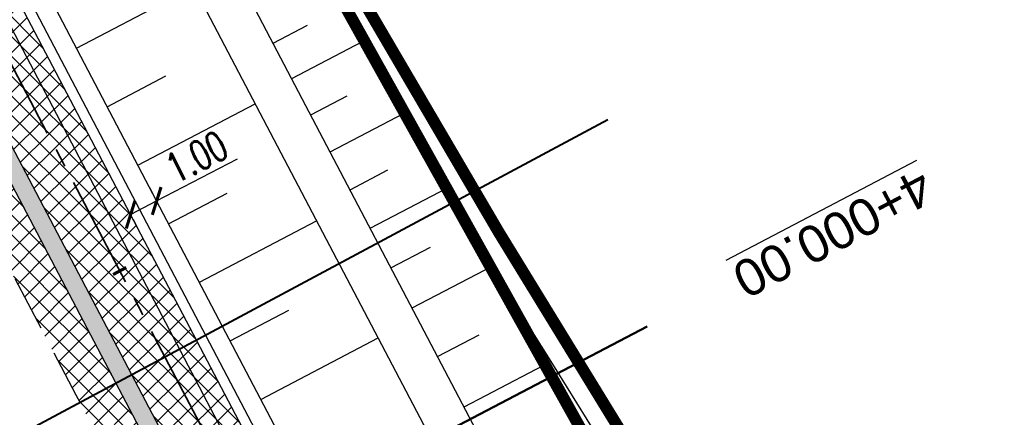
# Model space of a CAD drawing. Header units: metres. Extents: x 7529682 to 7533711, y 5721195 to 5727842.
# Tile 25 of 232: x 7531568 to 7531601, y 5724267 to 5724280. Entities that reach past the tile are written whole.
import ezdxf

# ---------------------------------------------------------------- set-up
doc = ezdxf.new("R2010")
doc.units = ezdxf.units.M
doc.header["$PDMODE"] = 1
doc.header["$PDSIZE"] = 0.3
for name, pattern in [('817-dzialki-09-05-04$0$HIDDEN', [0.375, 0.25, -0.125]), ('ACAD_ISO05W100', [33, 24, -3, 0, -3, 0, -3]), ('CENTER2', [28.575000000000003, 19.05, -3.175, 3.175, -3.175]), ('HIDDEN', [9.524999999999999, 6.35, -3.175])]:
    doc.linetypes.add(name, pattern=pattern)
for name, color, linetype in [('C-DROGI-SYTUACJA', 7, 'Continuous'), ('D-hatch-pobocza', 131, 'Continuous'), ('D-pobocza', 60, 'Continuous'), ('D-skarpa', 2, 'Continuous'), ('D-skarpa-kreskowanie', 2, 'Continuous'), ('D-wymiary', 1, 'Continuous')]:
    doc.layers.add(name, color=color, linetype=linetype)
for name, color, linetype, lineweight in [('D-bariera-uliczna-typu-B-01', 1, 'FENCELINE1', 30), ('D-krawędzie', 3, 'Continuous', 30), ('D-obrzeża', 2, 'Continuous', 30), ('D-opisy', 2, 'Continuous', 30), ('D-pas-drogowy', 7, 'ACAD_ISO05W100', 50), ('Sieci-KD-proj', 4, 'KANDESZCZ_X2', 30)]:
    doc.layers.add(name, color=color, linetype=linetype, lineweight=lineweight)
for name, color, linetype, lineweight, true_color in [('D-hatch-ciag-pieszo-rowerowy', 7, 'Continuous', 13, 0xff9f80), ('D-LR-etap-III', 7, '817-dzialki-09-05-04$0$HIDDEN', 50, 0x00008f), ('D-przekroje-pop', 7, 'Continuous', 50, 0x000099), ('D-typowe', 7, 'Continuous', 40, 0x0061c2), ('D-ścieki', 7, 'Continuous', 30, 0x0544ff)]:
    doc.layers.add(name, color=color, linetype=linetype, lineweight=lineweight, true_color=true_color)
doc.layers.add('poprzeczki', color=7, linetype='Continuous', true_color=0x0000c7)
doc.styles.add('2mm08', font='arial.ttf', dxfattribs={"width": 0.8})
doc.styles.add('DIMTEXT', font='simplex.shx', dxfattribs={"width": 0.7})
doc.styles.get("Standard").update_dxf_attribs({"font": 'arial.ttf'})
doc.linetypes.add('FENCELINE1', pattern='A,6.35,-2.54,[133,ltypeshp.shx,S=2.54,R=0,X=-2.54,Y=0],-2.54,25.4', length=36.83)
doc.linetypes.add('KANDESZCZ_X2', pattern='A,4.366477,-0.326302,["kd",DIMTEXT,S=1.28,R=0,X=0,Y=-0.405864],-2.036296,4.465198', length=11.194273)
doc.dimstyles.new('500', dxfattribs={"dimtxt": 1, "dimasz": 0.6999999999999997, "dimexe": 0.2, "dimexo": 0.5, "dimgap": 0.2, "dimtad": 1, "dimrnd": 0.005, "dimzin": 0, "dimdsep": 46, "dimtxsty": 'DIMTEXT', "dimblk": 'ARCHTICK', "dimcen": 0, "dimclrd": 256, "dimclre": 256, "dimclrt": 2, "dimadec": 5, "dimazin": 0, "dimtfac": 1, "dimtofl": 0, "dimtmove": 0, "dimatfit": 3, "dimfxl": 1, "dimtolj": 1, "dimtzin": 0, "dimlwd": -1, "dimlwe": -1, "dimarcsym": 0})
pattern_1 = [(45, (0, 0), (-0.3367596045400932, 0.3367596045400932), []), (135, (0, 0), (-0.3367596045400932, -0.3367596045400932), [])]

# ---------------------------------------------------------------- blocks, each defined once
blk = doc.blocks.new('AeccTickLine')
at = {"color": 0, "linetype": 'ByBlock', "lineweight": -2}
blk.add_line((0, 1), (-3.673819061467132e-16, -1), dxfattribs=at)
blk = doc.blocks.new('_ArchTick')
at = {"color": 0, "linetype": 'ByBlock', "const_width": 0.15}
blk.add_lwpolyline([(-0.5, -0.5), (0.5, 0.5)], dxfattribs=at)
blk = doc.blocks.new('*D361')
at = {"layer": 'D-wymiary'}
for p, q in [((7531572.598824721, 5724274.179094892), (7531575.344396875, 5724275.618481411)), ((7531572.366665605, 5724274.62192911), (7531572.505961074, 5724274.356228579)), ((7531571.713156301, 5724273.714776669), (7531572.598824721, 5724274.179094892)), ((7531571.945315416, 5724273.271942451), (7531571.806019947, 5724273.537642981))]:
    blk.add_line(p, q, dxfattribs=at)
at = {"layer": 'Defpoints', "color": 0}
for p in [(7531572.598824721, 5724274.179094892), (7531572.598824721, 5724274.179094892), (7531571.7131563, 5724273.714776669)]:
    blk.add_point(p, dxfattribs=at)
at = {"layer": 'D-wymiary', "xscale": 0.6999999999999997, "yscale": 0.6999999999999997, "zscale": 0.6999999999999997}
for p, rotation in [((7531572.598824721, 5724274.179094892), 27.66610810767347), ((7531571.713156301, 5724273.714776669), 207.6661081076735)]:
    blk.add_blockref('_ArchTick', p, dxfattribs=dict(at, rotation=rotation))
at = {"layer": 'D-wymiary', "color": 2, "insert": (7531573.956571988, 5724275.681267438), "char_height": 1, "attachment_point": 5, "rotation": 27.66610810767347, "style": 'DIMTEXT'}
blk.add_mtext('\\A1;1.00', dxfattribs=at)

msp = doc.modelspace()

# ---------------------------------------------------------------- hatches: boundary and pattern name
at = {"layer": 'D-hatch-ciag-pieszo-rowerowy'}
h = msp.add_hatch(dxfattribs=at)
h.set_pattern_fill('ANSI37', color=256, scale=0.15, style=0)
h.set_pattern_definition(pattern_1)
edge = h.paths.add_edge_path()
edge.add_line((7531611.850669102, 5724194.891773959), (7531614.792923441, 5724196.435476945))
edge.add_line((7531614.792923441, 5724196.435476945), (7531608.229481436, 5724205.006951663))
edge.add_arc((7531630.063519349, 5724221.725946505), 27.50000000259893, 207.7245952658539, 217.442392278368, ccw=False)
edge.add_line((7531605.720684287, 5724208.932339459), (7531593.236041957, 5724232.687296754))
edge.add_line((7531593.236041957, 5724232.687296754), (7531571.713156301, 5724273.71477667))
edge.add_line((7531571.713156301, 5724273.71477667), (7531563.059394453, 5724290.221480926))
edge.add_line((7531563.059394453, 5724290.221480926), (7531560.262448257, 5724290.175655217))
edge.add_line((7531560.262448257, 5724290.175655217), (7531571.622883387, 5724268.506080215))
edge.add_line((7531571.622883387, 5724268.506080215), (7531593.146646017, 5724227.476930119))
edge.add_line((7531593.146646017, 5724227.476930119), (7531605.631288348, 5724203.721972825))
edge.add_arc((7531632.187108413, 5724217.678635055), 29.99999999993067, 207.7245952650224, 217.4423922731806)
edge.add_line((7531608.368157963, 5724199.439731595), (7531611.850669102, 5724194.891773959))
at = {"layer": 'D-hatch-pobocza'}
h = msp.add_hatch(dxfattribs=at)
h.set_pattern_fill('ANSI37', color=256, scale=0.15, style=0)
h.set_pattern_definition(pattern_1)
h.paths.add_polyline_path([(7531607.891778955, 5724199.074953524, -0.04242732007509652), (7531605.100171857, 5724203.442839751), (7531592.615319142, 5724227.198197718), (7531571.091482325, 5724268.227489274), (7531558.466772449, 5724292.308617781), (7531533.230230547, 5724340.482613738), (7531517.651861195, 5724370.197543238), (7531516.434946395, 5724369.562363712), (7531531.900107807, 5724339.93328556), (7531557.226635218, 5724291.658956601), (7531569.851546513, 5724267.577443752), (7531591.375556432, 5724226.547822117), (7531608.842498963, 5724193.312870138), (7531611.311824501, 5724194.608572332)])
at = {"layer": 'D-ścieki', "linetype": 'ByBlock', "true_color": 0x00cccc}
h = msp.add_hatch(color=132, dxfattribs=at)
edge = h.paths.add_edge_path()
edge.add_line((7531611.374027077, 5724194.527339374), (7531611.850669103, 5724194.89177396))
edge.add_line((7531611.850669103, 5724194.89177396), (7531608.368157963, 5724199.439731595))
edge.add_arc((7531632.187108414, 5724217.678635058), 30.00000000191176, 207.7245952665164, 217.4423922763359, ccw=False)
edge.add_line((7531605.631288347, 5724203.721972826), (7531593.146646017, 5724227.476930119))
edge.add_line((7531593.146646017, 5724227.476930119), (7531571.622883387, 5724268.506080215))
edge.add_line((7531571.622883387, 5724268.506080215), (7531558.998259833, 5724292.587044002))
edge.add_line((7531558.998259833, 5724292.587044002), (7531533.76163089, 5724340.761206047))
edge.add_line((7531533.76163089, 5724340.761206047), (7531518.183261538, 5724370.476135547))
edge.add_arc((7531562.46662351, 5724393.692161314), 49.99999999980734, 198.4721210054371, 207.666255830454, ccw=False)
edge.add_line((7531515.042726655, 5724377.850002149), (7531511.283397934, 5724389.103646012))
edge.add_line((7531511.283397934, 5724389.103646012), (7531506.470491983, 5724397.337407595))
edge.add_line((7531506.470491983, 5724397.337407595), (7531505.95249533, 5724397.03462142))
edge.add_line((7531505.95249533, 5724397.03462142), (7531510.734016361, 5724388.854552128))
edge.add_line((7531510.734016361, 5724388.854552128), (7531514.473639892, 5724377.659896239))
edge.add_arc((7531562.466623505, 5724393.692161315), 50.59999999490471, 198.4721210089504, 207.6662558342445)
edge.add_line((7531517.651861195, 5724370.197543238), (7531533.230230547, 5724340.482613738))
edge.add_line((7531533.230230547, 5724340.482613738), (7531558.466772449, 5724292.308617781))
edge.add_line((7531558.466772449, 5724292.308617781), (7531571.091482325, 5724268.227489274))
edge.add_line((7531571.091482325, 5724268.227489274), (7531592.615319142, 5724227.198197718))
edge.add_line((7531592.615319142, 5724227.198197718), (7531605.100171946, 5724203.442839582))
edge.add_arc((7531632.187108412, 5724217.678635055), 30.59999999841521, 207.7245952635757, 217.442392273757)
edge.add_line((7531607.891778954, 5724199.074953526), (7531611.374027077, 5724194.527339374))

# ---------------------------------------------------------------- linework, layer by layer
at = {"layer": 'C-DROGI-SYTUACJA', "color": 10, "linetype": 'CENTER2', "lineweight": 35, "ltscale": 0.2}
msp.add_lwpolyline([(7531474.815809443, 5724464.451899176), (7531498.201389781, 5724419.897359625), (7531507.671593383, 5724401.833439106), (7531507.671593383, 5724401.833439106), (7531507.671593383, 5724401.833439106, -0.04013851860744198), (7531510.812128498, 5724394.459572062), (7531516.19647874, 5724378.341385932, 0.04013851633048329), (7531519.337013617, 5724370.967519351), (7531605.616191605, 5724206.442252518, 0.0426524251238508), (7531608.365594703, 5724202.136137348), (7531614.256663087, 5724194.442743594, -0.04259237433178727), (7531617.002724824, 5724190.14299819)], format="xyb", dxfattribs=at)
at = {"layer": 'D-bariera-uliczna-typu-B-01', "color": 160, "ltscale": 0.1, "true_color": 0x3d3dff, "flags": 128}
msp.add_lwpolyline([(7531615.096949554, 5724196.614128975), (7531608.50736919, 5724205.219738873, -0.04242731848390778), (7531606.030502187, 5724209.095167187), (7531593.545859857, 5724232.85012448), (7531572.023096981, 5724273.877370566), (7531559.398825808, 5724297.957662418), (7531534.162606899, 5724346.131042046), (7531521.291780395, 5724370.681474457)], format="xyb", dxfattribs=at)
at = {"layer": 'D-krawędzie', "linetype": 'HIDDEN', "ltscale": 0.3, "flags": 128}
msp.add_lwpolyline([(7530572.009999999, 5726166.06), (7530620.380949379, 5726072.761487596), (7530641.555222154, 5726032.007915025), (7530660.960861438, 5725995.070069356), (7530689.128213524, 5725941.540167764), (7530707.335918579, 5725907.031820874), (7530725.255781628, 5725873.092686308), (7530743.969545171, 5725837.653904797), (7530770.526708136, 5725787.119408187), (7530787.864146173, 5725754.266918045), (7530809.897571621, 5725712.541613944), (7530824.739035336, 5725684.389287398), (7530840.856259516, 5725653.693092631), (7530860.675070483, 5725616.154465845), (7530865.283000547, 5725607.394015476), (7530878.050274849, 5725583.079962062), (7530918.171722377, 5725507.178125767), (7530950.162943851, 5725446.305402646), (7530993.419108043, 5725364.264712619), (7531022.766433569, 5725308.719304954), (7531053.80955549, 5725249.872416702), (7531081.165622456, 5725197.874670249), (7531103.902359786, 5725154.540603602), (7531128.123220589, 5725108.448161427), (7531149.3, 5725068.249999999), (7531167.380094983, 5725033.766927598), (7531197.164745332, 5724976.987689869), (7531228.151004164, 5724918.034426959), (7531253.152837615, 5724870.491119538), (7531286.7961686, 5724806.653565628), (7531306.739858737, 5724768.664832), (7531335.094443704, 5724714.652299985), (7531357.3191504, 5724672.438740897), (7531373.644908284, 5724641.454376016), (7531392.161870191, 5724605.998675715), (7531418.480331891, 5724555.852756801), (7531439.726902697, 5724515.582472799), (7531468.399107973, 5724461.077223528), (7531491.782023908, 5724416.527754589), (7531531.990296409, 5724339.832565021), (7531557.226635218, 5724291.658956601), (7531569.851546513, 5724267.577443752), (7531591.375556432, 5724226.547822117), (7531610.003879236, 5724191.103071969), (7531616.882991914, 5724177.998849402), (7531629.984986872, 5724153.025496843), (7531641.006768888, 5724132.021778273), (7531664.906257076, 5724087.616922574), (7531677.64401952, 5724064.785715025), (7531683.112433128, 5724054.988140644), (7531686.752875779, 5724048.180044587), (7531695.447538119, 5724031.696667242), (7531703.748818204, 5724015.917210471), (7531709.214143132, 5724005.513965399), (7531719.388607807, 5723986.14687362), (7531726.295217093, 5723973.000144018), (7531732.740794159, 5723960.735633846), (7531735.13, 5723956.19)], dxfattribs=at)
at = {"layer": 'D-LR-etap-III', "ltscale": 10, "flags": 128}
msp.add_lwpolyline([(7531750.474471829, 5723895.103125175, 0.4, 0.4, 0), (7531750.505, 5723895.13, 0.4, 0.4, 0), (7531682.71, 5724022.92, 0.4, 0.4, 0), (7531619.177023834, 5724147.203692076, 0.4, 0.4, 0), (7531592.308960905, 5724198.48863389, 0.4, 0.4, 0), (7531553.263875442, 5724272.918564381, 0.4, 0.4, 0), (7531504.019999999, 5724366.79, 0.4, 0.4, 0), (7531482.09, 5724407.62, 0.4, 0.4, 0), (7531412.350402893, 5724541.182759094, 0.4, 0.4, 0), (7531388.463669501, 5724586.929768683, 0.4, 0.4, 0), (7531345.12, 5724669.94, 0.4, 0.4, 0), (7531127.66, 5725081.67, 0.4, 0.4, 0), (7531059.253139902, 5725211.040795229, 0.4, 0.4, 0), (7531008.007244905, 5725307.953830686, 0.4, 0.4, 0), (7530964.181635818, 5725390.835555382, 0.4, 0.4, 0), (7530914.557354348, 5725484.683561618, 0.4, 0.4, 0), (7530865.243241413, 5725577.493975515, 0.4, 0.4, 0), (7530840.085257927, 5725624.058651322, 0.4, 0.4, 0), (7530802.559525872, 5725694.924584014, 0.4, 0.4, 0), (7530755.54, 5725787.51, 0.4, 0.4, 0), (7530708.717810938, 5725876.303221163, 0.4, 0.4, 0), (7530695.12, 5725902.09, 0.4, 0.4, 0), (7530642.91397006, 5726001.07839487, 0.4, 0.4, 0), (7530634.934723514, 5726016.146615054, 0.4, 0.4, 0), (7530610.820000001, 5726061.929999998, 0.4, 0.4, 0), (7530610.820000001, 5726061.929999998, 0.4, 0.4, 0), (7530607.21, 5726063.51, 0.4, 0.4, 0), (7530597.42, 5726080.68, 0.4, 0.4, 0), (7530591.16, 5726088.44, 0.4, 0.4, 0), (7530581.28, 5726107.21, 0.4, 0.4, 0), (7530571.29, 5726130.56, 0.4, 0.4, 0), (7530549.554994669, 5726171.527317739, 0.4, 0.4, 0), (7530531.014309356, 5726206.473807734, 0.4, 0.4, 0), (7530516.461208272, 5726236.016618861, 0.4, 0.4, 0), (7530500.798929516, 5726266.141265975, 0.4, 0.4, 0), (7530491.349999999, 5726283.94, 0.4, 0.4, 0), (7530482.4, 5726303.41, 0.4, 0.4, 0), (7530482.4, 5726303.41, 0.4, 0.4, 0), (7530450.41, 5726357.28, 0.4, 0.4, 0), (7530397.759396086, 5726458.499907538, 0.4, 0.4, 0), (7530334.707815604, 5726583.664702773, 0.4, 0.4, 0), (7530303.939274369, 5726645.167943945, 0.4, 0.4, 0), (7530300.509779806, 5726651.777515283, 0.4, 0.4, 0), (7530289.213532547, 5726671.966724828, 0.4, 0.4, 0), (7530281.54, 5726685.57, 0.4, 0.4, 0), (7530261.37085633, 5726724.163374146, 0.4, 0.4, 0), (7530254.03, 5726738.21, 0.4, 0.4, 0), (7530197.219999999, 5726845.06, 0.4, 0.4, 0), (7530194.71, 5726849.15, 0.4, 0.4, 0), (7530195.92, 5726850.75, 0.4, 0.4, 0), (7530170.546669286, 5726892.961489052, 0.4, 0.4, 0), (7530143.174718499, 5726945.065838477, 0.4, 0.4, 0), (7530105.059999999, 5727018.32, 0.4, 0.4, 0), (7530100.059999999, 5727027.16, 0.4, 0.4, 0), (7530062.318670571, 5727099.625398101, 0.4, 0.4, 0), (7530015.378537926, 5727189.420463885, 0.4, 0.4, 0), (7529983.207960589, 5727250.206596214, 0.4, 0.4, 0), (7529953.284293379, 5727306.74720398, 0.4, 0.4, 0), (7529900.67053443, 5727406.15903814, 0.4, 0.4, 0), (7529890.630239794, 5727425.131178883, 0.4, 0.4, 0), (7529875.155383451, 5727454.426350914, 0.4, 0.4, 0), (7529857.560096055, 5727487.787346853, 0.4, 0.4, 0), (7529835.194401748, 5727530.19312405, 0.4, 0.4, 0), (7529811.740544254, 5727574.662079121, 0.4, 0.4, 0), (7529792.101859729, 5727611.922638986, 0.4, 0.4, 0), (7529768.066117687, 5727657.469613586, 0.4, 0.4, 0), (7529755.210566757, 5727682.131373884, 0.4, 0.4, 0), (7529753.309999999, 5727681.13, 0.4, 0.4, 0), (7529739.21, 5727707.77, 0.4, 0.4, 0), (7529735.394745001, 5727711.251990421, 0.4, 0.4, 0), (7529725.42, 5727730.2, 0.4, 0.4, 0), (7529723.55, 5727729.88, 0.4, 0.4, 0), (7529695.566668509, 5727782.932080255, 0.4, 0.4, 0), (7529717.67971874, 5727794.024357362, 0.4, 0.4, 0), (7529736.274870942, 5727758.647400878, 0.4, 0.4, 0), (7529736.274870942, 5727758.647400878, 0.4, 0.4, 0), (7529744.511003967, 5727750.406106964, 0.4, 0.4, 0), (7529744.511003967, 5727750.406106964, 0.4, 0.4, 0), (7529750.282568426, 5727738.549848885, 0.4, 0.4, 0), (7529777.108510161, 5727687.569424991, 0.4, 0.4, 0), (7529796.51537536, 5727651.329932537, 0.4, 0.4, 0), (7529814.937945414, 5727616.793170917, 0.4, 0.4, 0), (7529839.006722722, 5727572.303976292, 0.4, 0.4, 0), (7529860.617626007, 5727532.509108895, 0.4, 0.4, 0), (7529882.348967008, 5727491.504261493, 0.4, 0.4, 0), (7529904.865139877, 5727449.096370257, 0.4, 0.4, 0), (7529920.747384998, 5727418.884773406, 0.4, 0.4, 0), (7529946.676504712, 5727368.547487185, 0.4, 0.4, 0), (7529972.024701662, 5727320.573310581, 0.4, 0.4, 0), (7529987.740014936, 5727290.153392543, 0.4, 0.4, 0), (7529996.497385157, 5727273.661630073, 0.4, 0.4, 0), (7530017.541471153, 5727234.202689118, 0.4, 0.4, 0), (7530033.053657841, 5727204.864166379, 0.4, 0.4, 0), (7530051.622983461, 5727170.222745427, 0.4, 0.4, 0), (7530069.276612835, 5727137.015751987, 0.4, 0.4, 0), (7530089.385386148, 5727097.533639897, 0.4, 0.4, 0), (7530109.712512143, 5727060.746615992, 0.4, 0.4, 0), (7530136.769722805, 5727011.640131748, 0.4, 0.4, 0), (7530162.446686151, 5726962.743777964, 0.4, 0.4, 0), (7530187.674104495, 5726916.992101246, 0.4, 0.4, 0), (7530207.820739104, 5726879.335323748, 0.4, 0.4, 0), (7530230.625609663, 5726834.518686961, 0.4, 0.4, 0), (7530262.288093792, 5726776.61832811, 0.4, 0.4, 0), (7530277.509672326, 5726760.213143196, 0.4, 0.4, 0), (7530286.036865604, 5726744.106684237, 0.4, 0.4, 0), (7530288.097472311, 5726735.884066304, 0.4, 0.4, 0), (7530290.393870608, 5726725.046963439, 0.4, 0.4, 0), (7530296.17664807, 5726713.582980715, 0.4, 0.4, 0), (7530302.726195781, 5726701.18226779, 0.4, 0.4, 0), (7530325.685047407, 5726657.466383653, 0.4, 0.4, 0), (7530343.243978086, 5726623.648592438, 0.4, 0.4, 0), (7530360.229820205, 5726591.746871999, 0.4, 0.4, 0), (7530383.20855044, 5726548.059469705, 0.4, 0.4, 0), (7530406.017875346, 5726503.605514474, 0.4, 0.4, 0), (7530427.464919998, 5726462.620289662, 0.4, 0.4, 0), (7530447.9278544, 5726424.388014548, 0.4, 0.4, 0), (7530471.126878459, 5726379.920667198, 0.4, 0.4, 0), (7530490.501003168, 5726343.033350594, 0.4, 0.4, 0), (7530509.499458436, 5726306.733076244, 0.4, 0.4, 0), (7530529.890269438, 5726267.244072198, 0.4, 0.4, 0), (7530543.852446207, 5726238.990319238, 0.4, 0.4, 0), (7530554.808897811, 5726218.943990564, 0.4, 0.4, 0), (7530559.027108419, 5726212.223286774, 0.4, 0.4, 0), (7530563.060988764, 5726206.409670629, 0.4, 0.4, 0), (7530566.93354971, 5726200.463543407, 0.4, 0.4, 0), (7530569.771022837, 5726194.901501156, 0.4, 0.4, 0), (7530571.47319415, 5726191.282350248, 0.4, 0.4, 0), (7530572.839142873, 5726188.024533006, 0.4, 0.4, 0), (7530575.295071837, 5726182.034664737, 0.4, 0.4, 0), (7530579.736851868, 5726173.306070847, 0.4, 0.4, 0), (7530583.3, 5726167.41, 0.4, 0.4, 0), (7530593.4, 5726163.33, 0.4, 0.4, 0), (7530598.618375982, 5726155.264489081, 0.4, 0.4, 0), (7530608.258304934, 5726140.497132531, 0.4, 0.4, 0), (7530603.269999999, 5726136.83, 0.4, 0.4, 0), (7530606.53, 5726131.84, 0.4, 0.4, 0), (7530604.239057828, 5726124.21679044, 0.4, 0.4, 0), (7530605.847136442, 5726121.630127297, 0.4, 0.4, 0), (7530608.971611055, 5726116.164124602, 0.4, 0.4, 0), (7530618.114293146, 5726097.791111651, 0.4, 0.4, 0), (7530651.213125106, 5726034.959524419, 0.4, 0.4, 0), (7530670.243741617, 5725998.61095082, 0.4, 0.4, 0), (7530698.075474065, 5725945.952624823, 0.4, 0.4, 0), (7530716.505955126, 5725911.3051464, 0.4, 0.4, 0), (7530735.223454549, 5725875.667401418, 0.4, 0.4, 0), (7530752.504235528, 5725842.154920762, 0.4, 0.4, 0), (7530778.310652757, 5725793.501254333, 0.4, 0.4, 0), (7530797.499961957, 5725756.381811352, 0.4, 0.4, 0), (7530812.518974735, 5725728.28874362, 0.4, 0.4, 0), (7530820.039295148, 5725713.160404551, 0.4, 0.4, 0), (7530822.422446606, 5725710.193574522, 0.4, 0.4, 0), (7530833.154893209, 5725688.800634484, 0.4, 0.4, 0), (7530849.629354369, 5725656.158601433, 0.4, 0.4, 0), (7530867.98290276, 5725621.963939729, 0.4, 0.4, 0), (7530872.629809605, 5725612.88760475, 0.4, 0.4, 0), (7530880.354488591, 5725597.594500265, 0.4, 0.4, 0), (7530883.839446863, 5725593.389159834, 0.4, 0.4, 0), (7530891.782113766, 5725587.763349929, 0.4, 0.4, 0), (7530895.038670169, 5725584.280746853, 0.4, 0.4, 0), (7530897.033644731, 5725580.941110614, 0.4, 0.4, 0), (7530900.951646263, 5725579.945856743, 0.4, 0.4, 0), (7530904.80970798, 5725571.977328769, 0.4, 0.4, 0), (7530903.682362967, 5725568.566434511, 0.4, 0.4, 0), (7530908.900614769, 5725558.844845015, 0.4, 0.4, 0), (7530910.252030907, 5725545.671606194, 0.4, 0.4, 0), (7530912.872986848, 5725538.645543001, 0.4, 0.4, 0), (7530945.278171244, 5725478.464284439, 0.4, 0.4, 0), (7530959.692318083, 5725450.24628822, 0.4, 0.4, 0), (7531002.82670893, 5725368.192370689, 0.4, 0.4, 0), (7531044.703532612, 5725290.314293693, 0.4, 0.4, 0), (7531064.098839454, 5725253.212562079, 0.4, 0.4, 0), (7531083.010253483, 5725216.677517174, 0.4, 0.4, 0), (7531113.013137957, 5725158.465613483, 0.4, 0.4, 0), (7531137.364304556, 5725113.07076138, 0.4, 0.4, 0), (7531150.830830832, 5725086.711759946, 0.4, 0.4, 0), (7531159.745663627, 5725076.640848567, 0.4, 0.4, 0), (7531166.309999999, 5725074.58, 0.4, 0.4, 0), (7531172.29, 5725062.58, 0.4, 0.4, 0), (7531170.589828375, 5725055.605912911, 0.4, 0.4, 0), (7531173.732823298, 5725044.080706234, 0.4, 0.4, 0), (7531215.342008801, 5724964.859648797, 0.4, 0.4, 0), (7531238.054496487, 5724921.684649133, 0.4, 0.4, 0), (7531262.389821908, 5724875.282876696, 0.4, 0.4, 0), (7531295.587160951, 5724811.265731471, 0.4, 0.4, 0), (7531348.487908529, 5724712.362812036, 0.4, 0.4, 0), (7531363.740817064, 5724682.68394264, 0.4, 0.4, 0), (7531366.986905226, 5724675.865317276, 0.4, 0.4, 0), (7531382.541261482, 5724646.110625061, 0.4, 0.4, 0), (7531401.299165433, 5724610.874551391, 0.4, 0.4, 0), (7531428.964837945, 5724558.862274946, 0.4, 0.4, 0), (7531449.111202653, 5724520.397801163, 0.4, 0.4, 0), (7531477.292992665, 5724465.831467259, 0.4, 0.4, 0), (7531500.996290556, 5724421.112506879, 0.4, 0.4, 0), (7531512.121834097, 5724400.549045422, 0.4, 0.4, 0), (7531513.78163794, 5724396.757451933, 0.4, 0.4, 0), (7531526.32, 5724379.39, 0.4, 0.4, 0), (7531566.783642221, 5724302.73628205, 0.4, 0.4, 0), (7531578.579156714, 5724282.774819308, 0.4, 0.4, 0), (7531584.232619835, 5724273.111246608, 0.4, 0.4, 0), (7531590.109283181, 5724263.508189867, 0.4, 0.4, 0), (7531593.027899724, 5724258.771479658, 0.4, 0.4, 0), (7531595.711841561, 5724254.226824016, 0.4, 0.4, 0), (7531601.659976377, 5724243.898197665, 0.4, 0.4, 0), (7531606.097733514, 5724235.986407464, 0.4, 0.4, 0), (7531609.382207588, 5724230.799061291, 0.4, 0.4, 0), (7531611.580260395, 5724227.671180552, 0.4, 0.4, 0), (7531612.707802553, 5724225.86410867, 0.4, 0.4, 0), (7531618.665224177, 5724214.480919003, 0.4, 0.4, 0), (7531619.885522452, 5724212.333950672, 0.4, 0.4, 0), (7531620.931818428, 5724210.787064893, 0.4, 0.4, 0), (7531623.518605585, 5724207.111542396, 0.4, 0.4, 0), (7531626.143926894, 5724203.61306897, 0.4, 0.4, 0), (7531632.022984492, 5724196.485954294, 0.4, 0.4, 0), (7531653.949089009, 5724152.617641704, 0.4, 0.4, 0), (7531656.750690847, 5724143.103797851, 0.4, 0.4, 0), (7531659.61440691, 5724133.254504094, 0.4, 0.4, 0), (7531661.627147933, 5724128.646047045, 0.4, 0.4, 0.01093811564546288), (7531674.314987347, 5724101.43546424, 0.4, 0.4, 0), (7531685.137626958, 5724081.408252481, 0.4, 0.4, 0), (7531692.159945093, 5724066.277333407, 0.4, 0.4, 0), (7531699.662164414, 5724051.388120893, 0.4, 0.4, 0), (7531704.480624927, 5724040.808561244, 0.4, 0.4, 0), (7531704.480624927, 5724040.808561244, 0.4, 0.4, 0), (7531704.401251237, 5724037.368913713, 0.4, 0.4, 0), (7531720.383609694, 5724003.441317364, 0.4, 0.4, 0), (7531728.79890528, 5723986.206298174, 0.4, 0.4, 0), (7531733.237926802, 5723977.192631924, 0.4, 0.4, 0), (7531736.750027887, 5723969.505210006, 0.4, 0.4, 0), (7531737.336143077, 5723968.518916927, 0.4, 0.4, 0), (7531738.285051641, 5723967.699360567, 0.4, 0.4, 0), (7531742.180915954, 5723962.346428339, 0.4, 0.4, 0), (7531744.286141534, 5723958.615526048, 0.4, 0.4, 0), (7531755.393260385, 5723944.192617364, 0.4, 0.4, 0), (7531758.69, 5723936.76, 0.4, 0.4, 0), (7531780.08, 5723929.25, 0.4, 0.4, 0), (7531792.611989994, 5723906.337708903, 0.4, 0.4, 0), (7531792.611989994, 5723906.337708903, 0.4, 0.4, 0), (7531756.962094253, 5723883.055323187, 0.4, 0.4, 0), (7531750.46, 5723895.130000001, 0.4, 0.4, 0), (7531750.46, 5723895.130000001, 0, 0, 0)], format="xyseb", dxfattribs=at)
at = {"layer": 'D-obrzeża'}
msp.add_lwpolyline([(7531614.793854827, 5724196.435965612), (7531608.229481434, 5724205.006951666, -0.04242731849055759), (7531605.720684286, 5724208.932339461), (7531593.236041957, 5724232.687296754), (7531571.713156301, 5724273.71477667), (7531559.088841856, 5724297.795151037), (7531533.852572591, 5724345.968626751), (7531520.493826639, 5724371.449740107, -0.04013851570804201), (7531517.353291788, 5724378.823606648), (7531511.965880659, 5724394.950955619, 0.04013851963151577), (7531508.825345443, 5724402.324822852), (7531499.308193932, 5724420.478293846), (7531486.378668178, 5724445.111809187)], format="xyb", dxfattribs=at)
at = {"layer": 'D-pas-drogowy', "ltscale": 0.2, "flags": 128}
msp.add_lwpolyline([(7531633.018560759, 5724182.834272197, 0.4, 0.4, 0), (7531617.558899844, 5724211.608162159, 0.4, 0.4, 0), (7531566.783642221, 5724302.73628205, 0.4, 0.4, 0), (7531538.419082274, 5724356.469679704, 0.4, 0.4, 0), (7531526.32, 5724379.39, 0.4, 0.4, 0), (7531516.102085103, 5724393.607319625, 0.4, 0.4, 0.001485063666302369), (7531513.78037409, 5724396.837773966, 0.4, 0.4, 0), (7531501.87, 5724413.41, 0.4, 0.4, 0), (7531474.926107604, 5724464.507896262, 0.4, 0.4, 0), (7531446.200436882, 5724518.992313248, 0.4, 0.4, 0), (7531424.962185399, 5724559.262257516, 0.4, 0.4, 0), (7531398.444460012, 5724609.565801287, 0.4, 0.4, 0), (7531379.647455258, 5724645.216004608, 0.4, 0.4, 0), (7531365.23, 5724672.56, 0.4, 0.4, 0), (7531341.305752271, 5724717.915356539, 0.4, 0.4, 0), (7531312.899996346, 5724771.788898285, 0.4, 0.4, 0), (7531292.590923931, 5724810.306502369, 0.4, 0.4, 0), (7531259.391619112, 5724873.271351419, 0.4, 0.4, 0), (7531233.740401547, 5724921.922582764, 0.4, 0.4, 0), (7531203.072738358, 5724980.092044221, 0.4, 0.4, 0), (7531173.471398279, 5725036.225177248, 0.4, 0.4, 0), (7531168.269999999, 5725046.09, 0.4, 0.4, 0), (7531172.29, 5725062.58, 0.4, 0.4, 0), (7531166.309999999, 5725074.58, 0.4, 0.4, 0), (7531150.32, 5725079.6, 0.4, 0.4, 0), (7531141.5, 5725096.43, 0.4, 0.4, 0), (7531109.311735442, 5725157.814415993, 0.4, 0.4, 0), (7531086.641300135, 5725201.047918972, 0.4, 0.4, 0), (7531059.198258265, 5725253.383662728, 0.4, 0.4, 0), (7531028.206828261, 5725312.48946212, 0.4, 0.4, 0), (7530999.104694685, 5725367.990143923, 0.4, 0.4, 0), (7530956.247527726, 5725449.724815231, 0.4, 0.4, 0), (7530924.397774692, 5725510.463768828, 0.4, 0.4, 0), (7530897.509999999, 5725561.74, 0.4, 0.4, 0), (7530894.46, 5725566.14, 0.4, 0.4, 0), (7530892.16, 5725570.49, 0.4, 0.4, 0), (7530869.362688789, 5725613.307018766, 0.4, 0.4, 0), (7530861.693971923, 5725627.704613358, 0.4, 0.4, 0), (7530852.74, 5725644.52, 0.4, 0.4, 0), (7530831.509999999, 5725684.2, 0.4, 0.4, 0), (7530811.13, 5725722.52, 0.4, 0.4, 0), (7530792.3476413, 5725757.940652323, 0.4, 0.4, 0), (7530768.03, 5725803.8, 0.4, 0.4, 0), (7530748.768542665, 5725840.178507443, 0.4, 0.4, 0), (7530727.7, 5725879.97, 0.4, 0.4, 0), (7530712.0981582, 5725909.54523909, 0.4, 0.4, 0), (7530693.644105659, 5725944.645156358, 0.4, 0.4, 0), (7530665.702224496, 5725997.538976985, 0.4, 0.4, 0), (7530641.759999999, 5726042.88, 0.4, 0.4, 0), (7530616.5, 5726091.48, 0.4, 0.4, 0), (7530604.628439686, 5726114.319880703, 0.4, 0.4, -0.007762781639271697), (7530602.5, 5726118.43, 0.4, 0.4, 0), (7530603.992037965, 5726123.394821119, 0.4, 0.4, 0), (7530606.53, 5726131.84, 0.4, 0.4, 0), (7530603.269999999, 5726136.83, 0.4, 0.4, 0), (7530593.775620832, 5726151.368713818, 0.4, 0.4, 0), (7530590.202637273, 5726156.84001263, 0.4, 0.4, 0), (7530583.3, 5726167.41, 0.4, 0.4, 0), (7530580.578343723, 5726170.427567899, 0.4, 0.4, 0), (7530575.849999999, 5726175.67, 0.4, 0.4, 0), (7530569.009999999, 5726186.66, 0.4, 0.4, 0), (7530562.555322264, 5726199.189409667, 0.4, 0.4, 0), (7530555.67, 5726211.39, 0.4, 0.4, 0), (7530548.29, 5726224.23, 0.4, 0.4, 0), (7530540.58, 5726237.71, 0.4, 0.4, 0), (7530532.679999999, 5726252.65, 0.4, 0.4, 0), (7530524.059999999, 5726269.35, 0.4, 0.4, 0), (7530502.82, 5726309.91, 0.4, 0.4, 0), (7530488.83, 5726336.63, 0.4, 0.4, 0), (7530466.03, 5726380.16, 0.4, 0.4, 0), (7530438.469999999, 5726432.77, 0.4, 0.4, 0), (7530424.53, 5726459.09, 0.4, 0.4, 0), (7530401.63, 5726502.97, 0.4, 0.4, 0), (7530383.38, 5726538.06, 0.4, 0.4, 0), (7530353.969999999, 5726593.52, 0.4, 0.4, 0), (7530338.469999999, 5726622.74, 0.4, 0.4, 0), (7530322.009999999, 5726653.88, 0.4, 0.4, 0), (7530297.54, 5726700.33, 0.4, 0.4, 0), (7530287.38, 5726719.6, 0.4, 0.4, 0), (7530285.94993921, 5726722.315508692, 0.4, 0.4, 0), (7530280.259999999, 5726733.12, 0.4, 0.4, 0), (7530266.73, 5726758.74, 0.4, 0.4, 0), (7530260.42, 5726770.47, 0.4, 0.4, 0), (7530253.25, 5726783.82, 0.4, 0.4, 0), (7530244.95, 5726799.33, 0.4, 0.4, 0), (7530239.389999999, 5726808.49, 0.4, 0.4, 0), (7530238.29, 5726807.9, 0.4, 0.4, 0), (7530218.11, 5726850.67, 0.4, 0.4, 0), (7530175.906646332, 5726928.168028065, 0.4, 0.4, 0), (7530096.679999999, 5727076.15, 0.4, 0.4, 0), (7530094.679999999, 5727079.89, 0.4, 0.4, 0), (7530064.59693469, 5727135.522637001, 0.4, 0.4, 0), (7530046.730970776, 5727168.8921561, 0.4, 0.4, 0), (7530025.803045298, 5727208.461374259, 0.4, 0.4, 0), (7530012.846501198, 5727232.979315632, 0.4, 0.4, 0), (7529994.15, 5727268.45, 0.4, 0.4, 0), (7529981.670868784, 5727291.93018666, 0.4, 0.4, 0), (7529949.889999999, 5727351.73, 0.4, 0.4, 0), (7529924.75, 5727399.03, 0.4, 0.4, 0), (7529915.515824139, 5727417.099754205, 0.4, 0.4, 0), (7529885.83, 5727475.19, 0.4, 0.4, 0), (7529862.559999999, 5727519.97, 0.4, 0.4, 0), (7529852.984923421, 5727538.191086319, 0.4, 0.4, 0), (7529836.513084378, 5727569.51130111, 0.4, 0.4, 0), (7529815.36890814, 5727609.140983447, 0.4, 0.4, 0), (7529792.795203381, 5727651.247499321, 0.4, 0.4, 0), (7529774.199114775, 5727685.858348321, 0.4, 0.4, 0), (7529746.966026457, 5727736.059440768, 0.4, 0.4, 0), (7529733.92, 5727757.62, 0.4, 0.4, 0), (7529708.607472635, 5727806.388536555, 0.4, 0.4, 0), (7529688.491967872, 5727796.344621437, 0.4, 0.4, 0), (7529723.55, 5727729.88, 0.4, 0.4, 0), (7529725.42, 5727730.2, 0.4, 0.4, 0), (7529735.38, 5727711.28, 0.4, 0.4, 0), (7529739.21, 5727707.77, 0.4, 0.4, 0), (7529753.309999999, 5727681.13, 0.4, 0.4, 0), (7529755.178396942, 5727682.114424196, 0.4, 0.4, 0), (7529792.101859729, 5727611.922638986, 0.4, 0.4, 0), (7529811.740544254, 5727574.662079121, 0.4, 0.4, 0), (7529835.194401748, 5727530.19312405, 0.4, 0.4, 0), (7529857.560096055, 5727487.787346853, 0.4, 0.4, 0), (7529875.155383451, 5727454.426350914, 0.4, 0.4, 0), (7529890.630239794, 5727425.131178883, 0.4, 0.4, 0), (7529900.67053443, 5727406.15903814, 0.4, 0.4, 0), (7529953.284293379, 5727306.74720398, 0.4, 0.4, 0), (7529983.207960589, 5727250.206596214, 0.4, 0.4, 0), (7530015.378537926, 5727189.420463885, 0.4, 0.4, 0), (7530062.318670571, 5727099.625398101, 0.4, 0.4, 0), (7530100.059999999, 5727027.16, 0.4, 0.4, 0), (7530105.059999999, 5727018.32, 0.4, 0.4, 0), (7530143.174718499, 5726945.065838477, 0.4, 0.4, 0), (7530170.546669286, 5726892.961489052, 0.4, 0.4, 0), (7530195.92, 5726850.75, 0.4, 0.4, 0), (7530194.71, 5726849.15, 0.4, 0.4, 0), (7530197.219999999, 5726845.06, 0.4, 0.4, 0), (7530254.03, 5726738.21, 0.4, 0.4, 0), (7530261.37085633, 5726724.163374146, 0.4, 0.4, 0), (7530281.54, 5726685.57, 0.4, 0.4, 0), (7530289.213532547, 5726671.966724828, 0.4, 0.4, 0), (7530300.509779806, 5726651.777515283, 0.4, 0.4, 0), (7530303.939274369, 5726645.167943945, 0.4, 0.4, 0), (7530334.707815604, 5726583.664702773, 0.4, 0.4, 0), (7530397.759396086, 5726458.499907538, 0.4, 0.4, 0), (7530450.41, 5726357.28, 0.4, 0.4, 0), (7530482.4, 5726303.41, 0.4, 0.4, 0), (7530483.687990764, 5726301.003383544, 0.4, 0.4, 0), (7530491.349999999, 5726283.94, 0.4, 0.4, 0), (7530512.67, 5726243.78, 0.4, 0.4, 0), (7530529.429999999, 5726209.46, 0.4, 0.4, 0), (7530571.29, 5726130.56, 0.4, 0.4, 0), (7530581.28, 5726107.21, 0.4, 0.4, 0), (7530591.16, 5726088.44, 0.4, 0.4, 0), (7530597.42, 5726080.68, 0.4, 0.4, 0), (7530607.21, 5726063.51, 0.4, 0.4, 0), (7530610.820000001, 5726061.929999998, 0.4, 0.4, 0), (7530634.934723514, 5726016.146615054, 0.4, 0.4, 0), (7530642.91397006, 5726001.07839487, 0.4, 0.4, 0), (7530695.12, 5725902.09, 0.4, 0.4, 0), (7530708.717810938, 5725876.303221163, 0.4, 0.4, 0), (7530755.54, 5725787.51, 0.4, 0.4, 0), (7530802.559525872, 5725694.924584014, 0.4, 0.4, 0), (7530840.085257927, 5725624.058651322, 0.4, 0.4, 0), (7530865.243241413, 5725577.493975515, 0.4, 0.4, 0), (7530914.557354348, 5725484.683561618, 0.4, 0.4, 0), (7530964.181635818, 5725390.835555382, 0.4, 0.4, 0), (7531008.007244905, 5725307.953830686, 0.4, 0.4, 0), (7531059.253139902, 5725211.040795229, 0.4, 0.4, 0), (7531127.66, 5725081.67, 0.4, 0.4, 0), (7531345.12, 5724669.94, 0.4, 0.4, 0), (7531388.463669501, 5724586.929768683, 0.4, 0.4, 0), (7531412.350402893, 5724541.182759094, 0.4, 0.4, 0), (7531482.09, 5724407.62, 0.4, 0.4, 0), (7531504.019999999, 5724366.79, 0.4, 0.4, 0), (7531519.374444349, 5724337.520497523, 0.4, 0.4, 0), (7531563.748815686, 5724252.931583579, 0.4, 0.4, 0), (7531602.175111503, 5724179.681224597, 0.4, 0.4, 0), (7531619.177023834, 5724147.203692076, 0.4, 0.4, 0), (7531625.038493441, 5724135.63500206, 0.4, 0.4, 0), (7531656.796442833, 5724073.31633882, 0.4, 0.4, 0), (7531675.12, 5724037.36, 0.4, 0.4, 0), (7531682.71, 5724022.92, 0.4, 0.4, 0), (7531705.565196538, 5723979.810545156, 0.4, 0.4, 0), (7531736.605941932, 5723921.261514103, 0.4, 0.4, 0), (7531750.46, 5723895.130000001, 0.4, 0.4, 0), (7531740.769999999, 5723886.56, 0.4, 0.4, 0), (7531732.86, 5723885, 0.4, 0.4, 0), (7531722.179999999, 5723887.77, 0.4, 0.4, 0), (7531729.87, 5723862.17, 0.4, 0.4, 0), (7531742.92, 5723861.93, 0.4, 0.4, 0), (7531763.71, 5723859.52, 0.4, 0.4, 0), (7531768.42, 5723854.12, 0.4, 0.4, 0), (7531787.42, 5723817.97, 0.4, 0.4, 0), (7531795.57, 5723809.82, 0.4, 0.4, 0), (7531816.346897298, 5723819.850397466, 0.4, 0.4, 0), (7531816.346897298, 5723819.850397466, 0.4, 0.4, 0), (7531805.059999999, 5723843.23, 0.4, 0.4, 0), (7531803.61, 5723886.23, 0.4, 0.4, 0), (7531803.61, 5723886.23, 0.4, 0.4, 0), (7531780.08, 5723929.25, 0.4, 0.4, 0), (7531758.69, 5723936.76, 0.4, 0.4, 0), (7531749.3590272, 5723946.412126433, 0.4, 0.4, 0), (7531742.71, 5723953.29, 0.4, 0.4, 0), (7531735.177368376, 5723967.877529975, 0.4, 0.4, 0), (7531722.37, 5723992.68, 0.4, 0.4, 0), (7531705.041669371, 5724030.885563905, 0.4, 0.4, 0), (7531699.469999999, 5724043.17, 0.4, 0.4, 0), (7531692.69, 5724058.11, 0.4, 0.4, 0), (7531679.672010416, 5724084.016803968, 0.4, 0.4, 0), (7531674.55, 5724094.21, 0.4, 0.4, 0), (7531666.633166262, 5724114.002855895, 0.4, 0.4, 0), (7531649, 5724153.82, 0.4, 0.4, 0), (7531641.49, 5724149.34, 0.4, 0.4, 0), (7531626.04, 5724179.34, 0.4, 0.4, 0), (7531633.03, 5724182.84, 0, 0, 0)], format="xyseb", dxfattribs=at)
at = {"layer": 'D-pobocza'}
msp.add_lwpolyline([(7531615.63916517, 5724196.975170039), (7531609.02344645, 5724205.614915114, -0.04242731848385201), (7531606.605878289, 5724209.397561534), (7531594.121411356, 5724233.152184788), (7531572.598762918, 5724274.17921278), (7531559.974582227, 5724298.259332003), (7531534.738312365, 5724346.432808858), (7531521.841121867, 5724371.033529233), (7531520.918904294, 5724371.715800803)], format="xyb", dxfattribs=at)
at = {"layer": 'D-przekroje-pop', "extrusion": (0.4644262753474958, -0.8856117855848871, 0), "elevation": -1571612.937165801}
msp.add_lwpolyline([(9328565.575372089, 0), (9328550.575372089, 0), (9328542.575372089, 0)], dxfattribs=at)
at = {"layer": 'D-skarpa', "linetype": 'Continuous'}
for points in [[(7531556.156322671, 5724318.477818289), (7531554.82790487, 5724317.781178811), (7531563.960162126, 5724300.34862678), (7531576.583776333, 5724276.269587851), (7531598.104959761, 5724235.245350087), (7531610.589251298, 5724211.491060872, 0.04242731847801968), (7531612.596289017, 5724208.350750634), (7531619.682498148, 5724199.096572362)], [(7531621.030275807, 5724199.803706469), (7531613.78723654, 5724209.262695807, -0.04242731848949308), (7531611.917042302, 5724212.188893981), (7531599.432575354, 5724235.943517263), (7531577.912031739, 5724276.966536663), (7531565.288592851, 5724301.045241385), (7531556.156422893, 5724318.477626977)]]:
    msp.add_lwpolyline(points, format="xyb", dxfattribs=at)
msp.add_lwpolyline([(7531579.081229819, 5724280.490508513), (7531580.106899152, 5724278.74907208), (7531583.640719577, 5724272.636582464), (7531584.113829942, 5724271.824269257), (7531585.120794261, 5724270.126976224), (7531586.169139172, 5724268.442256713), (7531587.228031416, 5724266.73724528), (7531588.285355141, 5724265.031410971), (7531589.341110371, 5724263.324753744), (7531590.395297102, 5724261.617273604), (7531591.447915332, 5724259.908970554), (7531592.505873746, 5724258.188610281), (7531593.543893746, 5724256.449684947), (7531594.559206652, 5724254.713716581), (7531595.569350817, 5724252.983195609), (7531596.578969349, 5724251.250175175), (7531597.584225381, 5724249.516794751), (7531598.587790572, 5724247.782699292), (7531599.091187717, 5724246.911575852), (7531599.593368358, 5724246.034492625)], dxfattribs=at)
at = {"layer": 'D-skarpa-kreskowanie'}
for p, q in [((7531569.871773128, 5724279.380836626), (7531573.857280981, 5724281.470268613)), ((7531576.557811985, 5724279.549656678), (7531577.731572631, 5724280.165009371)), ((7531577.189683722, 5724278.344386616), (7531579.600223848, 5724279.608130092)), ((7531570.916489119, 5724277.388082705), (7531572.90924304, 5724278.432798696)), ((7531571.961205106, 5724275.395328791), (7531575.946712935, 5724277.484760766)), ((7531577.836851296, 5724277.109940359), (7531579.071297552, 5724277.757107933)), ((7531578.497889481, 5724275.849759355), (7531581.018211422, 5724277.171912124)), ((7531579.172827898, 5724274.563174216), (7531580.459413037, 5724275.238112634)), ((7531579.86191902, 5724273.249610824), (7531582.489045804, 5724274.627793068)), ((7531573.006127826, 5724273.40268322), (7531574.998603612, 5724274.447929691)), ((7531574.051374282, 5724271.410207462), (7531578.0363258, 5724273.500700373)), ((7531580.565397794, 5724271.908621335), (7531581.906505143, 5724272.612161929)), ((7531581.284256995, 5724270.53831326), (7531584.024873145, 5724271.976031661)), ((7531575.096558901, 5724269.417849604), (7531577.089034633, 5724270.463096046)), ((7531576.141805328, 5724267.425373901), (7531580.126756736, 5724269.515866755)), ((7531582.152202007, 5724268.883813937), (7531583.565124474, 5724269.62502851)), ((7531583.051782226, 5724267.169010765), (7531585.998065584, 5724268.71462152))]:
    msp.add_line(p, q, dxfattribs=at)
at = {"layer": 'D-typowe'}
msp.add_lwpolyline([(7531587.940075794, 5724276.93967159), (7531554.212354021, 5724258.858366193)], dxfattribs=at)
at = {"layer": 'D-ścieki'}
msp.add_lwpolyline([(7531611.374027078, 5724194.527339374), (7531607.891778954, 5724199.074953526, -0.04242731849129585), (7531605.100171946, 5724203.442839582), (7531592.615319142, 5724227.198197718), (7531571.091482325, 5724268.227489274), (7531558.466772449, 5724292.308617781), (7531533.230230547, 5724340.482613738), (7531517.651861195, 5724370.197543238, -0.04013851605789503), (7531514.473639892, 5724377.659896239), (7531510.734016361, 5724388.854552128), (7531505.95249533, 5724397.03462142), (7531506.470491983, 5724397.337407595), (7531511.283397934, 5724389.103646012), (7531515.042726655, 5724377.850002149, 0.04013851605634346), (7531518.183261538, 5724370.476135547), (7531533.76163089, 5724340.761206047), (7531558.998259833, 5724292.587044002), (7531571.622883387, 5724268.506080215), (7531593.146646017, 5724227.476930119), (7531605.631288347, 5724203.721972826, 0.04242731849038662), (7531608.368157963, 5724199.439731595), (7531611.850669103, 5724194.891773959)], format="xyb", close=True, dxfattribs=at)
at = {"layer": 'Sieci-KD-proj', "ltscale": 0.7, "flags": 128}
msp.add_lwpolyline([(7531506.529044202, 5724396.605571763), (7531510.680585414, 5724396.767861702), (7531518.174499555, 5724374.538481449), (7531526.012943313, 5724359.555892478), (7531537.352309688, 5724337.954601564), (7531552.218784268, 5724309.651622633), (7531564.450088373, 5724286.205363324), (7531574.31042361, 5724267.349613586), (7531591.209177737, 5724235.13471978), (7531606.38896986, 5724206.139190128), (7531610.933483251, 5724198.782623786), (7531616.745231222, 5724187.706700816, -0.1989122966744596), (7531616.765988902, 5724187.478030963), (7531616.644249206, 5724187.087485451, 0.1989122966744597), (7531616.665006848, 5724186.858815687), (7531627.418254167, 5724166.365473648), (7531638.171501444, 5724145.872131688, 0.1989124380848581), (7531638.347873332, 5724145.725115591), (7531638.73841886, 5724145.60337589, -0.1989124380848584), (7531638.914790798, 5724145.45635971), (7531644.76737073, 5724134.302619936), (7531648.018650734, 5724127.047733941), (7531660.609994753, 5724103.647365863), (7531676.602066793, 5724074.256248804), (7531694.711868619, 5724041.321096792), (7531705.944865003, 5724019.854161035), (7531727.553291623, 5723978.741005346), (7531737.714085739, 5723957.279628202), (7531739.251302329, 5723963.843901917)], format="xyb", dxfattribs=at)

# ---------------------------------------------------------------- block references
at = {"layer": 'poprzeczki', "color": 2, "linetype": 'Continuous', "lineweight": 60, "xscale": 0.25, "yscale": 0.25, "zscale": 0.25, "rotation": 297.6730978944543}
msp.add_blockref('AeccTickLine', (7531571.345015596, 5724271.79376037), dxfattribs=at)

# ---------------------------------------------------------------- texts
at = {"layer": 'D-opisy', "insert": (7531612.884369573, 5724270.994276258), "char_height": 1.25, "attachment_point": 4, "rotation": 207.67309789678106, "style": '2mm08'}
msp.add_mtext('Początek proj. gwoździowania skarp\\Pkm 4+010.00', dxfattribs=at)
at = {"layer": 'D-przekroje-pop', "lineweight": 30}
msp.add_text('%%U4+000.00', height=1.25, rotation=207.6730978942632, dxfattribs=at).set_placement((7531598.553661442, 5724275.335278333))

# ---------------------------------------------------------------- dimensions: what is measured, and where the dimension line sits
at = {"layer": 'D-wymiary'}
dim = msp.add_aligned_dim(p1=(7531571.713156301, 5724273.71477667), p2=(7531572.598824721, 5724274.179094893), distance=-8.248429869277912e-10, dimstyle='500', dxfattribs=at)
dim.commit()
dim.dimension.update_dxf_attribs({"geometry": '*D361', "text_midpoint": (7531573.956571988, 5724275.681267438)})

doc.saveas('drawing.dxf')
